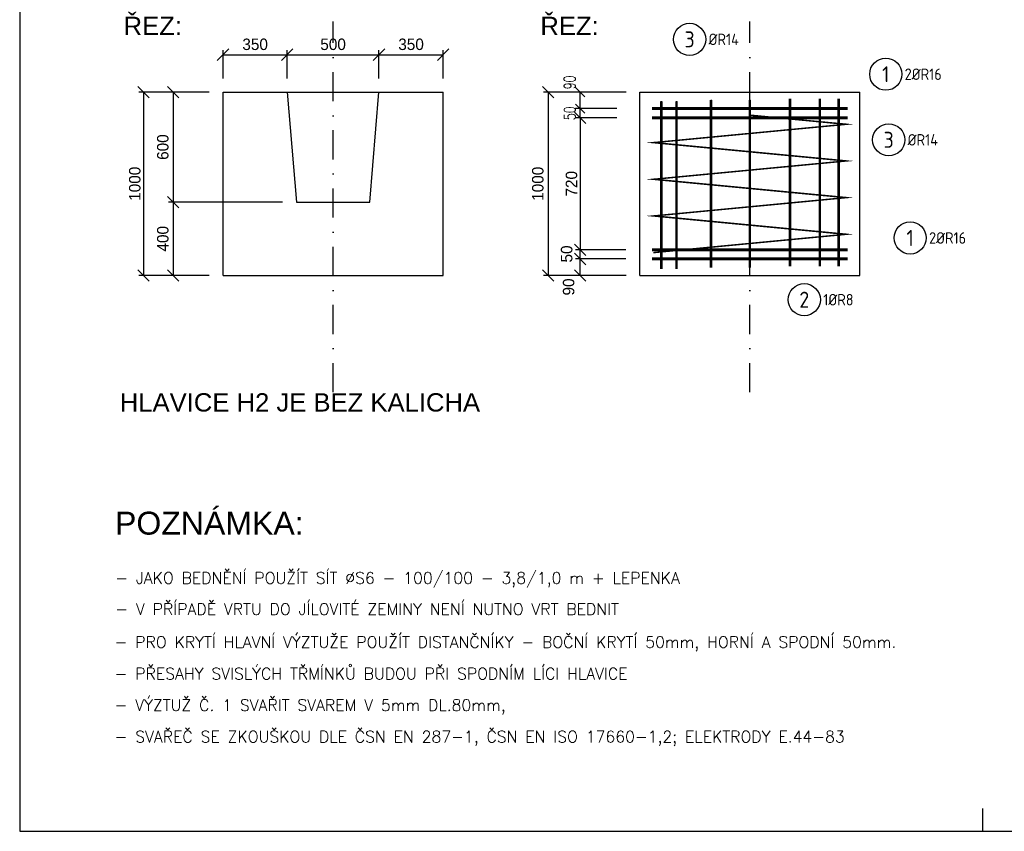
# Model space of a CAD drawing. Header units: millimetres. Extents: x 3999 to 14734, y -12994 to 4664.
# Tile 4 of 6: x 3999 to 9367, y -2761 to 1665. Entities that reach past the tile are written whole.
import ezdxf
from ezdxf.enums import TextEntityAlignment as Align

# ---------------------------------------------------------------- set-up
doc = ezdxf.new("R2010")
doc.units = ezdxf.units.MM
doc.header["$LTSCALE"] = 25
doc.linetypes.add('CERCHOVANA2', pattern=[12.7, 6.35, -3.175, 0, -3.175])
for name, color, linetype in [('CBMA0_12', 4, 'Continuous'), ('HLAVICE', 2, 'Continuous'), ('KOTY', 4, 'Continuous'), ('KOTY25', 7, 'Continuous'), ('MODUL', 1, 'CERCHOVANA2'), ('PILOTA', 4, 'Continuous'), ('TEXT05', 6, 'Continuous')]:
    doc.layers.add(name, color=color, linetype=linetype)
doc.styles.add('PAVLA', font='ARIAL.TTF')
doc.styles.add('RECOC_ISO9', font='ISO9.shx')
doc.styles.add('ROMANS', font='ROMANS.shx', dxfattribs={"width": 0.75})
doc.styles.add('SIMPLEX', font='simplex.shx', dxfattribs={"width": 0.7})
doc.dimstyles.new('CKB', dxfattribs={"dimtxt": 400, "dimasz": 400, "dimexe": 200, "dimexo": 2554.988846, "dimgap": 200, "dimtad": 1, "dimdec": 3, "dimrnd": 1, "dimzin": 0, "dimdsep": 46, "dimtxsty": 'SIMPLEX', "dimblk1": 'OBLIQUE', "dimblk2": 'OBLIQUE', "dimsah": 1, "dimcen": 90, "dimdle": 200, "dimclrd": 141, "dimclre": 141, "dimclrt": 141, "dimadec": 0, "dimazin": 0, "dimtfac": 1, "dimtdec": 3, "dimtix": 1, "dimtmove": 2, "dimatfit": 3, "dimldrblk": 'OBLIQUE', "dimfxl": 0, "dimtolj": 1, "dimtzin": 0, "dimarcsym": 0})
doc.dimstyles.new('ISO-25', dxfattribs={"dimtxt": 2.5, "dimasz": 2.5, "dimexe": 1.25, "dimexo": 0.625, "dimtad": 1, "dimtxsty": 'Standard', "dimcen": 2.5, "dimadec": 0, "dimazin": 0, "dimtfac": 1, "dimtmove": 0, "dimatfit": 3, "dimfxl": 0, "dimarcsym": 0})

# ---------------------------------------------------------------- blocks, each defined once
blk = doc.blocks.new('*U32', base_point=(14640.8, 3217))
at = {"color": 200, "const_width": 8}
blk.add_lwpolyline([(14640.8, 3217), (15690.8, 3317), (14640.8, 3417), (15690.8, 3517), (14640.8, 3617), (15690.8, 3717), (14640.8, 3817), (15690.8, 3917), (15165.8, 3967)], dxfattribs=at)
at = {"color": 200}
blk.add_lwpolyline([(14640.8, 3217), (15690.8, 3317), (14640.8, 3417), (15690.8, 3517), (14640.8, 3617), (15690.8, 3717), (14640.8, 3817), (15690.8, 3917), (15165.8, 3967)], dxfattribs=at)
at = {"color": 7}
blk.add_lwpolyline([(15434.8, 3043.2, 0, 0, 0), (15342.7, 3315.2, 25, 0, 0), (15326.7, 3362.6, 0, 0, 0)], format="xyseb", close=True, dxfattribs=at)
at = {"color": 240}
blk.add_circle((15462.8, 2960.3), 87.5, dxfattribs=at)
at = {"color": 3, "style": 'RECOC_ISO9'}
blk.add_text('2', height=87.5, dxfattribs=at).set_placement((15462.8, 2960.3), align=Align.MIDDLE_CENTER)
at = {"style": 'RECOC_ISO9'}
blk.add_text('1%%cR8', height=62.5, dxfattribs=at).set_placement((15565.9, 2960.3), align=Align.MIDDLE_LEFT)
blk = doc.blocks.new('*U26', base_point=(14683.4, 4035.6))
at = {"color": 7}
blk.add_lwpolyline([(14801.3, 4300.6, 0, 0, 0), (14704.2, 4088.1, 25, 0, 0), (14683.4, 4042.6, 0, 0, 0)], format="xyseb", close=True, dxfattribs=at)
at = {"color": 200, "const_width": 14}
blk.add_lwpolyline([(14683.4, 4042.6), (14683.4, 3128.6)], dxfattribs=at)
at = {"color": 200}
blk.add_lwpolyline([(14683.4, 4042.6), (14683.4, 3128.6)], dxfattribs=at)
blk = doc.blocks.new('*U27', base_point=(14766.1, 4035.6))
at = {"color": 7}
blk.add_lwpolyline([(14819.5, 4294.6, 0, 0, 0), (14776.4, 4091.5, 25, 0, 0), (14766.1, 4042.6, 0, 0, 0)], format="xyseb", close=True, dxfattribs=at)
at = {"color": 200, "const_width": 14}
blk.add_lwpolyline([(14766.1, 4042.6), (14766.1, 3128.6)], dxfattribs=at)
at = {"color": 200}
blk.add_lwpolyline([(14766.1, 4042.6), (14766.1, 3128.6)], dxfattribs=at)
blk = doc.blocks.new('*U28', base_point=(14954.7, 4042.6))
at = {"color": 7}
blk.add_lwpolyline([(14866.9, 4297.7, 0, 0, 0), (14938, 4096.8, 25, 0, 0), (14954.7, 4049.6, 0, 0, 0)], format="xyseb", close=True, dxfattribs=at)
at = {"color": 200, "const_width": 14}
blk.add_lwpolyline([(14954.7, 4049.6), (14954.7, 3135.6)], dxfattribs=at)
at = {"color": 200}
blk.add_lwpolyline([(14954.7, 4049.6), (14954.7, 3135.6)], dxfattribs=at)
blk = doc.blocks.new('*U29', base_point=(15165.9, 4042.6))
at = {"color": 7}
blk.add_lwpolyline([(14899.3, 4318.1, 0, 0, 0), (15130.7, 4085.1, 25, 0, 0), (15165.9, 4049.6, 0, 0, 0)], format="xyseb", close=True, dxfattribs=at)
at = {"color": 200, "const_width": 14}
blk.add_lwpolyline([(15165.9, 4049.6), (15165.9, 3135.6)], dxfattribs=at)
at = {"color": 200}
blk.add_lwpolyline([(15165.9, 4049.6), (15165.9, 3135.6)], dxfattribs=at)
blk = doc.blocks.new('*U30', base_point=(14683.4, 4035.6))
at = {"color": 7}
blk.add_circle((14837.7, 4380.2), 87.5, dxfattribs=at)
for name, p in [('*U26', (14683.4, 4035.6)), ('*U27', (14766.1, 4035.6)), ('*U28', (14954.7, 4042.6)), ('*U29', (15165.9, 4042.6))]:
    blk.add_blockref(name, p)
at = {"color": 3, "style": 'RECOC_ISO9'}
blk.add_text('3', height=87.5, dxfattribs=at).set_placement((14837.7, 4380.2), align=Align.MIDDLE_CENTER)
at = {"style": 'RECOC_ISO9'}
blk.add_text('%%cR14', height=62.5, dxfattribs=at).set_placement((14940.8, 4380.2), align=Align.MIDDLE_LEFT)
blk = doc.blocks.new('*U22', base_point=(15385, 4049.6))
at = {"color": 200, "const_width": 14}
blk.add_lwpolyline([(15385, 4056.6), (15385, 3142.6)], dxfattribs=at)
at = {"color": 200}
blk.add_lwpolyline([(15385, 4056.6), (15385, 3142.6)], dxfattribs=at)
at = {"color": 7}
blk.add_lwpolyline([(15841.7, 3799.9, 0, 0, 0), (15431.5, 3637.1, 25, 0, 0), (15385, 3618.6, 0, 0, 0)], format="xyseb", close=True, dxfattribs=at)
blk = doc.blocks.new('*U23', base_point=(15547.4, 4049.6))
at = {"color": 200, "const_width": 14}
blk.add_lwpolyline([(15547.4, 4056.6), (15547.4, 3142.6)], dxfattribs=at)
at = {"color": 200}
blk.add_lwpolyline([(15547.4, 4056.6), (15547.4, 3142.6)], dxfattribs=at)
at = {"color": 7}
blk.add_lwpolyline([(15847, 3788.9, 0, 0, 0), (15590.9, 3643.3, 25, 0, 0), (15547.4, 3618.6, 0, 0, 0)], format="xyseb", close=True, dxfattribs=at)
blk = doc.blocks.new('*U24', base_point=(15650.2, 4049.6))
at = {"color": 200, "const_width": 14}
blk.add_lwpolyline([(15650.2, 4056.6), (15650.2, 3142.6)], dxfattribs=at)
at = {"color": 200}
blk.add_lwpolyline([(15650.2, 4056.6), (15650.2, 3142.6)], dxfattribs=at)
at = {"color": 7}
blk.add_lwpolyline([(15854.1, 3778.2, 0, 0, 0), (15689.6, 3649.4, 25, 0, 0), (15650.2, 3618.6, 0, 0, 0)], format="xyseb", close=True, dxfattribs=at)
blk = doc.blocks.new('*U25', base_point=(15385, 4049.6))
at = {"color": 7}
blk.add_circle((15923, 3832.2), 87.5, dxfattribs=at)
for name, p in [('*U22', (15385, 4049.6)), ('*U23', (15547.4, 4049.6)), ('*U24', (15650.2, 4049.6))]:
    blk.add_blockref(name, p)
at = {"color": 3, "style": 'RECOC_ISO9'}
blk.add_text('3', height=87.5, dxfattribs=at).set_placement((15923, 3832.2), align=Align.MIDDLE_CENTER)
at = {"style": 'RECOC_ISO9'}
blk.add_text('%%cR14', height=62.5, dxfattribs=at).set_placement((16026.2, 3832.2), align=Align.MIDDLE_LEFT)
blk = doc.blocks.new('_Oblique')
at = {"color": 0, "linetype": 'ByBlock', "lineweight": -2}
blk.add_line((-0.5, -0.5), (0.5, 0.5), dxfattribs=at)
blk = doc.blocks.new('*D35')
at = {"layer": 'DEFPOINTS', "color": 0}
for p in [(7379.2, 1130.5), (7054.1, 410.5), (7378.6, 410.5)]:
    blk.add_point(p, dxfattribs=at)
at = {"layer": 'KOTY', "lineweight": -2}
for p, q in [((7254.2, 1130.5), (7029.1, 1130.5)), ((7054.1, 1130.5), (7054.1, 410.5)), ((7253.6, 410.5), (7029.1, 410.5))]:
    blk.add_line(p, q, dxfattribs=at)
at = {"layer": 'KOTY', "lineweight": -2, "xscale": 62.5, "yscale": 62.5, "zscale": 62.5}
for p, rotation in [((7054.1, 1130.5), 90), ((7054.1, 410.5), 270)]:
    blk.add_blockref('_Oblique', p, dxfattribs=dict(at, rotation=rotation))
at = {"layer": 'KOTY', "insert": (7007.2, 770.5), "char_height": 62.5, "attachment_point": 5, "rotation": 90}
blk.add_mtext('720', dxfattribs=at)
blk = doc.blocks.new('*D36')
at = {"layer": 'DEFPOINTS', "color": 0}
for p in [(7379.2, 1270.5), (6879.8, 270.5), (7379.2, 270.5)]:
    blk.add_point(p, dxfattribs=at)
at = {"layer": 'KOTY', "color": 0, "lineweight": -2}
for p, q in [((7304.2, 1270.5), (6854.8, 1270.5)), ((6879.8, 1270.5), (6879.8, 270.5)), ((7304.2, 270.5), (6854.8, 270.5))]:
    blk.add_line(p, q, dxfattribs=at)
at = {"layer": 'KOTY', "color": 0, "lineweight": -2, "xscale": 62.5, "yscale": 62.5, "zscale": 62.5}
for p, rotation in [((6879.8, 1270.5), 90), ((6879.8, 270.5), 270)]:
    blk.add_blockref('_Oblique', p, dxfattribs=dict(at, rotation=rotation))
at = {"layer": 'KOTY', "color": 0, "insert": (6823.5, 770.5), "char_height": 62.5, "attachment_point": 5, "rotation": 90}
blk.add_mtext('1000', dxfattribs=at)
blk = doc.blocks.new('*D37')
at = {"layer": 'DEFPOINTS', "color": 0}
for p in [(7054.1, 360.5), (7378.6, 360.5), (7378.6, 270.5)]:
    blk.add_point(p, dxfattribs=at)
at = {"layer": 'KOTY', "color": 0, "lineweight": -2}
for p, q in [((7303.6, 360.5), (7029.1, 360.5)), ((7054.1, 270.5), (7054.1, 360.5)), ((7303.6, 270.5), (7029.1, 270.5))]:
    blk.add_line(p, q, dxfattribs=at)
at = {"layer": 'KOTY', "color": 0, "lineweight": -2, "xscale": 62.5, "yscale": 62.5, "zscale": 62.5}
for p, rotation in [((7054.1, 360.5), 90), ((7054.1, 270.5), 270)]:
    blk.add_blockref('_Oblique', p, dxfattribs=dict(at, rotation=rotation))
at = {"layer": 'KOTY', "color": 0, "insert": (6991.6, 207.7), "char_height": 62.5, "attachment_point": 5, "rotation": 90}
blk.add_mtext('90', dxfattribs=at)
blk = doc.blocks.new('*D38')
at = {"layer": 'DEFPOINTS', "color": 0}
for p in [(7054.1, 410.5), (7378.6, 410.5), (7378.6, 360.5)]:
    blk.add_point(p, dxfattribs=at)
at = {"layer": 'KOTY', "color": 0, "lineweight": -2}
for p, q in [((7303.6, 410.5), (7029.1, 410.5)), ((7054.1, 360.5), (7054.1, 410.5)), ((7303.6, 360.5), (7029.1, 360.5))]:
    blk.add_line(p, q, dxfattribs=at)
at = {"layer": 'KOTY', "color": 0, "lineweight": -2, "xscale": 62.5, "yscale": 62.5, "zscale": 62.5}
for p, rotation in [((7054.1, 410.5), 90), ((7054.1, 360.5), 270)]:
    blk.add_blockref('_Oblique', p, dxfattribs=dict(at, rotation=rotation))
at = {"layer": 'KOTY', "color": 0, "insert": (6981, 387.6), "char_height": 62.5, "attachment_point": 5, "rotation": 90}
blk.add_mtext('50', dxfattribs=at)
blk = doc.blocks.new('*U9', base_point=(15165.8, 2832.6))
at = {"color": 7}
blk.add_lwpolyline([(15953.8, 2880.8, 0, 0, 0), (15747.9, 2841.9, 25, 0, 0), (15698.8, 2832.6, 0, 0, 0)], format="xyseb", close=True, dxfattribs=at)
at = {"color": 200, "const_width": 16}
blk.add_lwpolyline([(14632.8, 2832.6), (15698.8, 2832.6)], dxfattribs=at)
at = {"color": 200}
blk.add_lwpolyline([(14632.8, 2832.6), (15698.8, 2832.6)], dxfattribs=at)
blk = doc.blocks.new('*U10', base_point=(15165.8, 2782.6))
at = {"color": 7}
blk.add_lwpolyline([(15956.8, 2869.2, 0, 0, 0), (15746.2, 2798.5, 25, 0, 0), (15698.8, 2782.6, 0, 0, 0)], format="xyseb", close=True, dxfattribs=at)
at = {"color": 200, "const_width": 16}
blk.add_lwpolyline([(14632.8, 2782.6), (15698.8, 2782.6)], dxfattribs=at)
at = {"color": 200}
blk.add_lwpolyline([(14632.8, 2782.6), (15698.8, 2782.6)], dxfattribs=at)
blk = doc.blocks.new('*U11', base_point=(15165.8, 2832.6))
at = {"color": 240}
blk.add_circle((16039.8, 2897), 87.5, dxfattribs=at)
for name, p in [('*U9', (15165.8, 2832.6)), ('*U10', (15165.8, 2782.6))]:
    blk.add_blockref(name, p)
at = {"color": 3, "style": 'RECOC_ISO9'}
blk.add_text('1', height=87.5, dxfattribs=at).set_placement((16039.8, 2897), align=Align.MIDDLE_CENTER)
at = {"style": 'RECOC_ISO9'}
blk.add_text('2%%cR16', height=62.5, dxfattribs=at).set_placement((16142.9, 2897), align=Align.MIDDLE_LEFT)
blk = doc.blocks.new('*D40')
at = {"layer": 'CBMA0_12', "color": 4, "lineweight": -2}
for p, q in [((7054.1, 1180.5), (7054.1, 1230.5)), ((7254.2, 1180.5), (7029.1, 1180.5)), ((7254.2, 1130.5), (7029.1, 1130.5)), ((7054.1, 1130.5), (7054.1, 1180.5)), ((7054.1, 1130.5), (7054.1, 1080.5))]:
    blk.add_line(p, q, dxfattribs=at)
at = {"layer": 'DEFPOINTS', "color": 0}
for p in [(7054.1, 1180.5), (7379.2, 1180.5), (7379.2, 1130.5)]:
    blk.add_point(p, dxfattribs=at)
at = {"layer": 'CBMA0_12', "color": 4, "lineweight": -2, "xscale": 50, "yscale": 50, "zscale": 50}
for p, rotation in [((7054.1, 1180.5), 270), ((7054.1, 1130.5), 90)]:
    blk.add_blockref('_Oblique', p, dxfattribs=dict(at, rotation=rotation))
at = {"layer": 'CBMA0_12', "color": 4, "insert": (6997.8, 1155.5), "char_height": 62.5, "attachment_point": 5, "rotation": 90, "style": 'SIMPLEX'}
blk.add_mtext('\\A1;50', dxfattribs=at)
blk = doc.blocks.new('*D41')
at = {"layer": 'CBMA0_12', "color": 4, "lineweight": -2}
for p, q in [((7254.2, 1270.5), (7029.1, 1270.5)), ((7054.1, 1180.5), (7054.1, 1270.5)), ((7254.2, 1180.5), (7029.1, 1180.5))]:
    blk.add_line(p, q, dxfattribs=at)
at = {"layer": 'DEFPOINTS', "color": 0}
for p in [(7054.1, 1270.5), (7379.2, 1270.5), (7379.2, 1180.5)]:
    blk.add_point(p, dxfattribs=at)
at = {"layer": 'CBMA0_12', "color": 4, "lineweight": -2, "xscale": 50, "yscale": 50, "zscale": 50}
for p, rotation in [((7054.1, 1270.5), 90), ((7054.1, 1180.5), 270)]:
    blk.add_blockref('_Oblique', p, dxfattribs=dict(at, rotation=rotation))
at = {"layer": 'CBMA0_12', "color": 4, "insert": (6997.2, 1323.2), "char_height": 62.5, "attachment_point": 5, "rotation": 90, "style": 'SIMPLEX'}
blk.add_mtext('\\A1;90', dxfattribs=at)
blk = doc.blocks.new('*U6', base_point=(15165.8, 4002.6))
at = {"color": 7}
blk.add_lwpolyline([(15841.9, 4131.6, 0, 0, 0), (15736, 4036.1, 25, 0, 0), (15698.8, 4002.6, 0, 0, 0)], format="xyseb", close=True, dxfattribs=at)
at = {"color": 200, "const_width": 16}
blk.add_lwpolyline([(14632.8, 4002.6), (15698.8, 4002.6)], dxfattribs=at)
at = {"color": 200}
blk.add_lwpolyline([(14632.8, 4002.6), (15698.8, 4002.6)], dxfattribs=at)
blk = doc.blocks.new('*U7', base_point=(15165.8, 3952.6))
at = {"color": 7}
blk.add_lwpolyline([(15849.3, 4124.3, 0, 0, 0), (15731.8, 3990.2, 25, 0, 0), (15698.8, 3952.6, 0, 0, 0)], format="xyseb", close=True, dxfattribs=at)
at = {"color": 200, "const_width": 16}
blk.add_lwpolyline([(14632.8, 3952.6), (15698.8, 3952.6)], dxfattribs=at)
at = {"color": 200}
blk.add_lwpolyline([(14632.8, 3952.6), (15698.8, 3952.6)], dxfattribs=at)
blk = doc.blocks.new('*U8', base_point=(15165.8, 4002.6))
at = {"color": 240}
blk.add_circle((15906.9, 4190.1), 87.5, dxfattribs=at)
for name, p in [('*U6', (15165.8, 4002.6)), ('*U7', (15165.8, 3952.6))]:
    blk.add_blockref(name, p)
at = {"color": 3, "style": 'RECOC_ISO9'}
blk.add_text('1', height=87.5, dxfattribs=at).set_placement((15906.9, 4190.1), align=Align.MIDDLE_CENTER)
at = {"style": 'RECOC_ISO9'}
blk.add_text('2%%cR16', height=62.5, dxfattribs=at).set_placement((16010.1, 4190.1), align=Align.MIDDLE_LEFT)
blk = doc.blocks.new('*D51')
at = {"layer": 'DEFPOINTS', "color": 0}
for p in [(6307.3, 1474.6), (5957.3, 1270.5), (6307.3, 1270.5)]:
    blk.add_point(p, dxfattribs=at)
at = {"layer": 'KOTY', "color": 0, "lineweight": -2}
for p, q in [((5957.3, 1345.5), (5957.3, 1499.6)), ((5957.3, 1474.6), (6307.3, 1474.6)), ((6307.3, 1345.5), (6307.3, 1499.6))]:
    blk.add_line(p, q, dxfattribs=at)
at = {"layer": 'KOTY', "color": 0, "lineweight": -2, "xscale": 62.5, "yscale": 62.5, "zscale": 62.5, "rotation": 180}
blk.add_blockref('_Oblique', (5957.3, 1474.6), dxfattribs=at)
at = {"layer": 'KOTY', "color": 0, "lineweight": -2, "xscale": 62.5, "yscale": 62.5, "zscale": 62.5}
blk.add_blockref('_Oblique', (6307.3, 1474.6), dxfattribs=at)
at = {"layer": 'KOTY', "color": 0, "insert": (6132.3, 1530.8), "char_height": 62.5, "attachment_point": 5}
blk.add_mtext('350', dxfattribs=at)
blk = doc.blocks.new('*D50')
at = {"layer": 'DEFPOINTS', "color": 0}
for p in [(5957.3, 1474.6), (5457.3, 1270.5), (5957.3, 1270.5)]:
    blk.add_point(p, dxfattribs=at)
at = {"layer": 'KOTY', "color": 0, "lineweight": -2}
for p, q in [((5457.3, 1345.5), (5457.3, 1499.6)), ((5457.3, 1474.6), (5957.3, 1474.6)), ((5957.3, 1345.5), (5957.3, 1499.6))]:
    blk.add_line(p, q, dxfattribs=at)
at = {"layer": 'KOTY', "color": 0, "lineweight": -2, "xscale": 62.5, "yscale": 62.5, "zscale": 62.5, "rotation": 180}
blk.add_blockref('_Oblique', (5457.3, 1474.6), dxfattribs=at)
at = {"layer": 'KOTY', "color": 0, "lineweight": -2, "xscale": 62.5, "yscale": 62.5, "zscale": 62.5}
blk.add_blockref('_Oblique', (5957.3, 1474.6), dxfattribs=at)
at = {"layer": 'KOTY', "color": 0, "insert": (5707.3, 1530.8), "char_height": 62.5, "attachment_point": 5}
blk.add_mtext('500', dxfattribs=at)
blk = doc.blocks.new('*D49')
at = {"layer": 'DEFPOINTS', "color": 0}
for p in [(5457.3, 1474.6), (5107.3, 1270.5), (5457.3, 1270.5)]:
    blk.add_point(p, dxfattribs=at)
at = {"layer": 'KOTY', "color": 0, "lineweight": -2}
for p, q in [((5107.3, 1345.5), (5107.3, 1499.6)), ((5107.3, 1474.6), (5457.3, 1474.6)), ((5457.3, 1345.5), (5457.3, 1499.6))]:
    blk.add_line(p, q, dxfattribs=at)
at = {"layer": 'KOTY', "color": 0, "lineweight": -2, "xscale": 62.5, "yscale": 62.5, "zscale": 62.5, "rotation": 180}
blk.add_blockref('_Oblique', (5107.3, 1474.6), dxfattribs=at)
at = {"layer": 'KOTY', "color": 0, "lineweight": -2, "xscale": 62.5, "yscale": 62.5, "zscale": 62.5}
blk.add_blockref('_Oblique', (5457.3, 1474.6), dxfattribs=at)
at = {"layer": 'KOTY', "color": 0, "insert": (5282.3, 1530.8), "char_height": 62.5, "attachment_point": 5}
blk.add_mtext('350', dxfattribs=at)
blk = doc.blocks.new('*D48')
at = {"layer": 'DEFPOINTS', "color": 0}
for p in [(5507.3, 670.5), (4835.4, 270.5), (5107.3, 270.5)]:
    blk.add_point(p, dxfattribs=at)
at = {"layer": 'KOTY', "color": 0, "lineweight": -2}
for p, q in [((5432.3, 670.5), (4810.4, 670.5)), ((4835.4, 670.5), (4835.4, 270.5)), ((5032.3, 270.5), (4810.4, 270.5))]:
    blk.add_line(p, q, dxfattribs=at)
at = {"layer": 'KOTY', "color": 0, "lineweight": -2, "xscale": 62.5, "yscale": 62.5, "zscale": 62.5}
for p, rotation in [((4835.4, 670.5), 90), ((4835.4, 270.5), 270)]:
    blk.add_blockref('_Oblique', p, dxfattribs=dict(at, rotation=rotation))
at = {"layer": 'KOTY', "color": 0, "insert": (4779.2, 470.5), "char_height": 62.5, "attachment_point": 5, "rotation": 90}
blk.add_mtext('400', dxfattribs=at)
blk = doc.blocks.new('*D47')
at = {"layer": 'DEFPOINTS', "color": 0}
for p in [(5107.3, 1270.5), (4835.4, 670.5), (5507.3, 670.5)]:
    blk.add_point(p, dxfattribs=at)
at = {"layer": 'KOTY', "color": 0, "lineweight": -2}
for p, q in [((5032.3, 1270.5), (4810.4, 1270.5)), ((4835.4, 1270.5), (4835.4, 670.5)), ((5432.3, 670.5), (4810.4, 670.5))]:
    blk.add_line(p, q, dxfattribs=at)
at = {"layer": 'KOTY', "color": 0, "lineweight": -2, "xscale": 62.5, "yscale": 62.5, "zscale": 62.5}
for p, rotation in [((4835.4, 1270.5), 90), ((4835.4, 670.5), 270)]:
    blk.add_blockref('_Oblique', p, dxfattribs=dict(at, rotation=rotation))
at = {"layer": 'KOTY', "color": 0, "insert": (4779.2, 970.5), "char_height": 62.5, "attachment_point": 5, "rotation": 90}
blk.add_mtext('600', dxfattribs=at)
blk = doc.blocks.new('*D44')
at = {"layer": 'DEFPOINTS', "color": 0}
for p in [(5107.3, 1270.5), (4673.3, 270.5), (5107.3, 270.5)]:
    blk.add_point(p, dxfattribs=at)
at = {"layer": 'KOTY', "lineweight": -2}
for p, q in [((4982.3, 1270.5), (4648.3, 1270.5)), ((4673.3, 1270.5), (4673.3, 270.5)), ((4982.3, 270.5), (4648.3, 270.5))]:
    blk.add_line(p, q, dxfattribs=at)
at = {"layer": 'KOTY', "lineweight": -2, "xscale": 62.5, "yscale": 62.5, "zscale": 62.5}
for p, rotation in [((4673.3, 1270.5), 90), ((4673.3, 270.5), 270)]:
    blk.add_blockref('_Oblique', p, dxfattribs=dict(at, rotation=rotation))
at = {"layer": 'KOTY', "insert": (4626.4, 770.5), "char_height": 62.5, "attachment_point": 5, "rotation": 90}
blk.add_mtext('1000', dxfattribs=at)

msp = doc.modelspace()

# ---------------------------------------------------------------- linework, layer by layer
msp.add_line((9248.728, -2761.429), (9248.728, -2636.741))
at = {"layer": 'HLAVICE'}
for p, q in [((5107.293, 1270.508), (6307.293, 1270.508)), ((5107.293, 270.508), (5107.293, 1270.508)), ((5457.293, 1270.508), (5507.293, 670.508)), ((5907.293, 670.508), (5957.293, 1270.508)), ((6307.293, 270.508), (6307.293, 1270.508)), ((7379.157, 270.508), (7379.157, 1270.508)), ((7379.157, 1270.508), (8579.157, 1270.508)), ((8579.157, 270.508), (8579.157, 1270.508)), ((5507.293, 670.508), (5907.293, 670.508)), ((5107.293, 270.508), (6307.293, 270.508)), ((7379.157, 270.508), (8579.157, 270.508))]:
    msp.add_line(p, q, dxfattribs=at)
at = {"layer": 'KOTY25', "linetype": 'Continuous'}
msp.add_lwpolyline([(3998.728, -2761.429), (14498.728, -2761.429), (14498.728, 4663.571), (3998.728, 4663.571)], close=True, dxfattribs=at)
at = {"layer": 'MODUL'}
for p, q in [((5707.293, -366.914), (5707.293, 1655.466)), ((7979.157, -366.914), (7979.157, 1655.466))]:
    msp.add_line(p, q, dxfattribs=at)

# ---------------------------------------------------------------- block references
at = {"layer": 'KOTY25'}
for name, p in [('*U30', (7496.744, 1213.508)), ('*U8', (7979.157, 1180.508)), ('*U25', (8198.317, 1227.508)), ('*U32', (7454.157, 394.892)), ('*U11', (7979.157, 410.508))]:
    msp.add_blockref(name, p, dxfattribs=at)

# ---------------------------------------------------------------- texts
at = {"layer": 'PILOTA', "style": 'ROMANS'}
for s, p in [('- JAKO BEDNĚNÍ POUŽÍT SÍT %%CS6 - 100/100 - 3,8/1,0 m + LEPENKA ', (4520.067, -1410.737)), ('- V PŘÍPADĚ VRTU DO JÍLOVITÉ ZEMINY NENÍ NUTNO VRT BEDNIT', (4520.067, -1581.072)), ('- PRO KRYTÍ HLAVNÍ VÝZTUŽE POUŽÍT DISTANČNÍKY - BOČNÍ KRYTÍ 50mm, HORNÍ A SPODNÍ 50mm.', (4516.108, -1760.677)), ('- PŘESAHY SVISLÝCH TŘMÍNKŮ BUDOU PŘI SPODNÍM LÍCI HLAVICE ', (4516.108, -1932.644)), ('- VÝZTUŽ Č. 1 SVAŘIT SVAREM V 5mm DL.80mm,', (4516.108, -2104.612)), ('- SVAŘEČ SE ZKOUŠKOU DLE ČSN EN 287-1, ČSN EN ISO 17660-1,2; ELEKTRODY E.44-83', (4516.108, -2276.579))]:
    msp.add_text(s, height=62.5, dxfattribs=at).set_placement(p)
at = {"layer": 'TEXT05', "color": 2, "style": 'PAVLA'}
for s, p in [('ŘEZ:', (4565.157, 1581.416)), ('ŘEZ:', (6837.334, 1581.416)), ('HLAVICE H2 JE BEZ KALICHA', (4544.474, -471.872))]:
    msp.add_text(s, height=100, dxfattribs=at).set_placement(p)
at = {"layer": 'TEXT05', "style": 'PAVLA'}
msp.add_text('POZNÁMKA:', height=125, dxfattribs=at).set_placement((4518.36, -1143.055))

# ---------------------------------------------------------------- dimensions: what is measured, and where the dimension line sits
at = {"layer": 'CBMA0_12'}
dim = msp.add_linear_dim(base=(7054.098, 1270.508), p1=(7379.157, 1180.508), p2=(7379.157, 1270.508), angle=90, dimstyle='CKB', override={"dimscale": 25, "dimtxt": 2.5, "dimasz": 2, "dimexe": 1, "dimexo": 5, "dimgap": 1, "dimdec": 0, "dimblk1": 'OBLIQUE', "dimblk2": 'OBLIQUE', "dimdle": 0, "dimclrd": 4, "dimclre": 4, "dimclrt": 4}, dxfattribs=at)
dim.commit()
dim.dimension.update_dxf_attribs({"geometry": '*D41', "text_midpoint": (6997.163, 1323.179), "dimtype": 160})
dim = msp.add_linear_dim(base=(7054.098, 1180.508), p1=(7379.157, 1130.508), p2=(7379.157, 1180.508), angle=90, dimstyle='CKB', override={"dimscale": 25, "dimtxt": 2.5, "dimasz": 2, "dimexe": 1, "dimexo": 5, "dimgap": 1, "dimdec": 0, "dimblk1": 'OBLIQUE', "dimblk2": 'OBLIQUE', "dimdle": 0, "dimclrd": 4, "dimclre": 4, "dimclrt": 4}, dxfattribs=at)
dim.commit()
dim.dimension.update_dxf_attribs({"geometry": '*D40', "text_midpoint": (6997.848, 1155.508)})
at = {"layer": 'KOTY'}
for base, p1, p2, picture, middle in [((5457.293, 1474.581), (5107.293, 1270.508), (5457.293, 1270.508), '*D49', (5282.293, 1530.831)), ((5957.293, 1474.581), (5457.293, 1270.508), (5957.293, 1270.508), '*D50', (5707.293, 1530.831)), ((6307.293, 1474.581), (5957.293, 1270.508), (6307.293, 1270.508), '*D51', (6132.293, 1530.831))]:
    dim = msp.add_linear_dim(base=base, p1=p1, p2=p2, dimstyle='ISO-25', override={"dimscale": 25, "dimexe": 1, "dimexo": 3, "dimgap": 1, "dimdec": 0, "dimblk1": 'Oblique', "dimblk2": 'Oblique', "dimsah": 1, "dimtmove": 2}, dxfattribs=at)
    dim.commit()
    dim.dimension.update_dxf_attribs({"geometry": picture, "text_midpoint": middle})
for base, p1, p2, override, picture, middle in [((4673.305, 270.508), (5107.293, 1270.508), (5107.293, 270.508), {"dimscale": 25, "dimexe": 1, "dimexo": 5, "dimblk1": 'OBLIQUE', "dimblk2": 'OBLIQUE', "dimsah": 1, "dimclrd": 256, "dimclre": 256, "dimclrt": 256, "dimtfac": 25, "dimtmove": 2}, '*D44', (4626.43, 770.508)), ((4835.432, 670.508), (5107.293, 1270.508), (5507.293, 670.508), {"dimscale": 25, "dimexe": 1, "dimexo": 3, "dimgap": 1, "dimdec": 0, "dimblk1": 'Oblique', "dimblk2": 'Oblique', "dimsah": 1, "dimtmove": 2}, '*D47', (4779.182, 970.508)), ((6879.771, 270.508), (7379.157, 1270.508), (7379.157, 270.508), {"dimscale": 25, "dimexe": 1, "dimexo": 3, "dimgap": 1, "dimdec": 0, "dimlunit": 2, "dimblk1": 'OBLIQUE', "dimblk2": 'OBLIQUE', "dimsah": 1, "dimtmove": 2}, '*D36', (6823.521, 770.508)), ((7054.098, 410.508), (7379.157, 1130.508), (7378.553, 410.508), {"dimscale": 25, "dimexe": 1, "dimexo": 5, "dimblk1": 'OBLIQUE', "dimblk2": 'OBLIQUE', "dimsah": 1, "dimclrd": 256, "dimclre": 256, "dimclrt": 256, "dimtfac": 25, "dimtmove": 2}, '*D35', (7007.223, 770.508)), ((4835.432, 270.508), (5507.293, 670.508), (5107.293, 270.508), {"dimscale": 25, "dimexe": 1, "dimexo": 3, "dimgap": 1, "dimdec": 0, "dimblk1": 'Oblique', "dimblk2": 'Oblique', "dimsah": 1, "dimtmove": 2}, '*D48', (4779.182, 470.508))]:
    dim = msp.add_linear_dim(base=base, p1=p1, p2=p2, angle=90, dimstyle='ISO-25', override=override, dxfattribs=at)
    dim.commit()
    dim.dimension.update_dxf_attribs({"geometry": picture, "text_midpoint": middle})
for base, p1, p2, picture, middle in [((7054.098, 410.508), (7378.553, 360.508), (7378.553, 410.508), '*D38', (6981.036, 387.613)), ((7054.098, 360.508), (7378.553, 270.508), (7378.553, 360.508), '*D37', (6991.583, 207.699))]:
    dim = msp.add_linear_dim(base=base, p1=p1, p2=p2, angle=90, dimstyle='ISO-25', override={"dimscale": 25, "dimexe": 1, "dimexo": 3, "dimgap": 1, "dimdec": 0, "dimlunit": 2, "dimblk1": 'OBLIQUE', "dimblk2": 'OBLIQUE', "dimsah": 1, "dimtmove": 2}, dxfattribs=at)
    dim.commit()
    dim.dimension.update_dxf_attribs({"geometry": picture, "text_midpoint": middle, "dimtype": 160})

doc.saveas('drawing.dxf')
